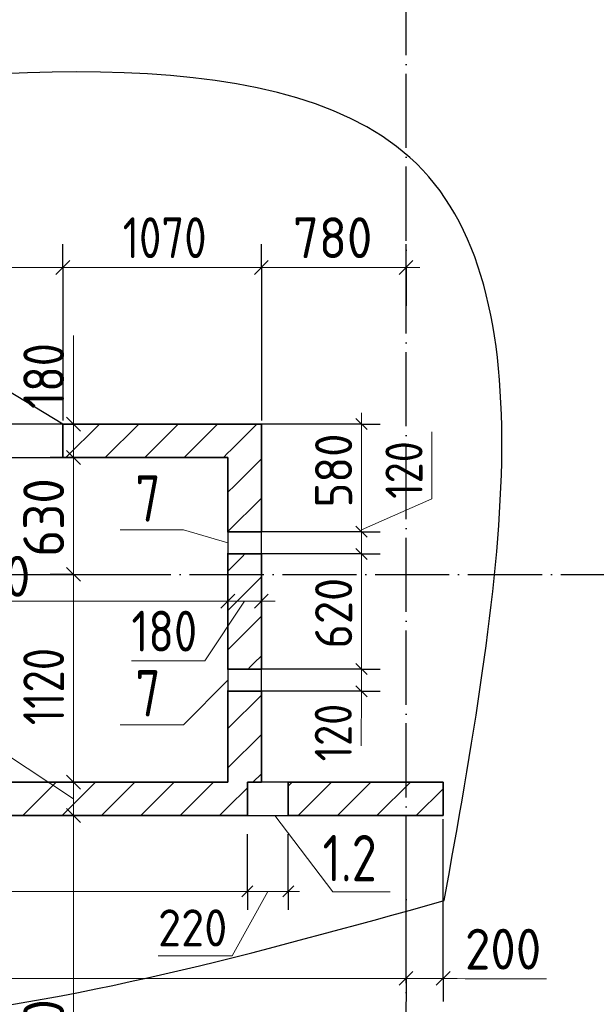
# Model space of a CAD drawing. Header units: millimetres. Extents: x -49773 to 2322955, y -3321 to 58485.
# Tile 192 of 256: x 810112 to 813221, y 42717 to 48023. Entities that reach past the tile are written whole.
import ezdxf

# ---------------------------------------------------------------- set-up
doc = ezdxf.new("R2010")
doc.units = ezdxf.units.MM
for name, pattern in [('______11', [500, 400, -50, 0, -50]), ('______2', [270, 200, -70]), ('______5', [1100, 800, -100, 100, -100])]:
    doc.linetypes.add(name, pattern=pattern)
for name, color, linetype, lineweight in [('Standard', 7, 'Continuous', 25), ('Макрос окна_ общее', 7, 'Continuous', 13), ('Ограждение_ 2D надпись', 7, 'Continuous', 13), ('Размерная линия_ общее', 7, 'Continuous', 13), ('Размерная линия_ общее_1', 7, 'Continuous', 13), ('Стена_ общее', 7, 'Continuous', 35), ('тонкая', 7, 'Continuous', 25)]:
    doc.layers.add(name, color=color, linetype=linetype, lineweight=lineweight)
doc.layers.add('Осевая линия_ общее', color=7, linetype='______5', lineweight=13, true_color=0xa0a0a0)
doc.styles.add('ISOCPEUR', font='txt')

msp = doc.modelspace()

# ---------------------------------------------------------------- linework, layer by layer
at = {"layer": 'Макрос окна_ общее', "color": 7, "linetype": 'Continuous', "lineweight": -3, "transparency": 33554687}
for p, q in [((811234.9, 45263.6), (811234.9, 45143.6)), ((811415, 45143.6), (811415, 45263.6)), ((811234.9, 44523.6), (811234.9, 44403.6)), ((811415, 44403.6), (811415, 44523.6)), ((811559.9, 43913.6), (811415, 43913.6)), ((811339.9, 43733.6), (811559.9, 43733.6))]:
    msp.add_line(p, q, dxfattribs=at)
at = {"layer": 'Ограждение_ 2D надпись', "color": 7, "linetype": 'Continuous', "lineweight": 13, "transparency": 33554687}
for points in [[(811234.9, 45203.6), (810994.5, 45273.2), (810654.5, 45273.2)], [(811234.9, 44463.6), (810994.5, 44223.2), (810654.5, 44223.2)]]:
    msp.add_lwpolyline(points, dxfattribs=at)
at = {"layer": 'Осевая линия_ общее', "color": 253, "linetype": '______11', "lineweight": -3, "true_color": 0xa0a0a0, "transparency": 33554687}
for p, q in [((812194.9, 6823.6), (812194.9, 56903.6)), ((795524.9, 45033.6), (816864.9, 45033.6))]:
    msp.add_line(p, q, dxfattribs=at)
at = {"layer": 'Осевая линия_ общее', "color": 7, "linetype": 'Continuous', "lineweight": 13, "transparency": 33554687}
msp.add_lwpolyline([(811487.4, 43733.6), (811800.1, 43323.1), (812110.1, 43323.1)], dxfattribs=at)
at = {"layer": 'Размерная линия_ общее', "color": 253, "linetype": 'Continuous', "lineweight": -3, "true_color": 0xa0a0a0, "transparency": 33554687}
for p, q in [((810344.9, 46687.6), (810344.9, 46812.6)), ((811415, 46687.6), (811415, 46812.6)), ((812194.9, 46687.6), (812194.9, 46812.6)), ((810344.9, 46687.6), (810344.9, 46562.6)), ((810344.9, 46687.6), (810344.9, 45863.6)), ((811415, 46687.6), (811415, 46562.6)), ((811415, 46687.6), (811415, 45863.6)), ((812194.9, 46687.6), (812194.9, 46562.6)), ((812194.9, 46687.6), (812194.9, 46481)), ((810401.8, 45843.6), (810276.8, 45843.6)), ((810401.8, 45843.6), (810526.8, 45843.6)), ((810401.8, 45843.6), (810401.8, 45843.6)), ((810401.8, 45663.6), (810276.8, 45663.6)), ((810401.8, 45663.6), (810526.8, 45663.6)), ((810401.8, 45663.6), (810706.7, 45663.6)), ((810401.8, 45033.6), (810276.8, 45033.6)), ((810401.8, 45033.6), (810526.8, 45033.6)), ((810401.8, 45033.6), (810401.8, 45033.6)), ((811234.9, 44889.5), (811234.9, 45014.5)), ((811234.9, 44889.5), (811234.9, 45013.6)), ((811415, 44889.5), (811415, 45014.5)), ((811415, 44889.5), (811415, 45013.6)), ((811234.9, 44889.5), (811234.9, 44764.5)), ((811415, 44889.5), (811415, 44764.5)), ((810401.8, 43913.6), (810276.8, 43913.6)), ((810401.8, 43913.6), (810526.8, 43913.6)), ((810401.8, 43733.6), (810276.8, 43733.6)), ((810401.8, 43733.6), (810526.8, 43733.6)), ((812194.9, 42856.6), (812194.9, 42981.6)), ((812394.9, 42856.6), (812394.9, 42981.6)), ((812194.9, 42856.6), (812194.9, 42731.6)), ((812394.9, 42856.6), (812394.9, 42731.6))]:
    msp.add_line(p, q, dxfattribs=at)
at = {"layer": 'Размерная линия_ общее', "color": 7, "linetype": 'Continuous', "lineweight": 25, "transparency": 33554687}
for p, q in [((810307.4, 46650.1), (810382.4, 46725.1)), ((811377.4, 46650.1), (811452.5, 46725.1)), ((812157.4, 46650.1), (812232.4, 46725.1)), ((810364.3, 45881.1), (810439.3, 45806.1)), ((810364.3, 45701.1), (810439.3, 45626.1)), ((810364.3, 45071.1), (810439.3, 44996.1)), ((811197.4, 44852), (811272.5, 44927)), ((811377.4, 44852), (811452.5, 44927)), ((810364.3, 43951.1), (810439.3, 43876.1)), ((810364.3, 43771.1), (810439.3, 43696.1)), ((812157.4, 42819.1), (812232.4, 42894.1)), ((812357.4, 42819.1), (812432.4, 42894.1))]:
    msp.add_line(p, q, dxfattribs=at)
at = {"layer": 'Размерная линия_ общее', "color": 7, "linetype": 'Continuous', "lineweight": 13, "transparency": 33554687}
for p, q in [((808849.9, 46687.6), (810249.9, 46687.6)), ((810249.9, 46687.6), (811415, 46687.6)), ((811415, 46687.6), (812194.9, 46687.6)), ((812194.9, 46687.6), (812269.9, 46687.6)), ((810402.1, 45925.5), (810402.1, 46321.5)), ((810401.8, 45753.6), (810402.1, 45925.5)), ((810401.8, 45843.6), (810401.8, 45918.6)), ((810401.8, 45843.6), (810401.8, 45663.6)), ((810401.8, 45033.6), (810401.8, 43913.6)), ((808574.9, 44889.5), (811234.9, 44889.5)), ((811324.9, 44889.5), (811110.7, 44567.9)), ((811234.9, 44889.5), (811415, 44889.5)), ((811415, 44889.5), (811490, 44889.5)), ((811110.7, 44567.9), (810714.7, 44567.9)), ((810401.8, 43823.6), (810029.7, 44071)), ((810401.8, 43913.6), (810401.8, 43733.6)), ((810401.8, 43733.6), (810401.8, 41203.6)), ((807294.9, 42856.6), (812194.9, 42856.6)), ((812194.9, 42856.6), (812394.9, 42856.6)), ((812294.9, 42856.6), (812512.7, 42854.1)), ((812394.9, 42856.6), (812469.9, 42856.6)), ((812512.7, 42854.1), (812952.7, 42854.1))]:
    msp.add_line(p, q, dxfattribs=at)
msp.add_lwpolyline([(810401.8, 45663.6), (810401.8, 45255.4), (810401.8, 45255.4), (810401.8, 45033.6)], dxfattribs=at)
at = {"layer": 'Размерная линия_ общее', "color": 253, "linetype": 'Continuous', "lineweight": -3, "true_color": 0xa0a0a0, "transparency": 33554687}
for points in [[(810401.8, 43913.6), (810521.8, 43913.6), (810521.8, 43913.6), (811174.9, 43913.6)], [(810401.8, 43733.6), (810534.3, 43733.6), (810534.3, 43733.6), (811174.9, 43733.6)], [(812194.9, 42856.6), (812194.9, 42871.3), (812194.9, 42871.3), (812194.9, 43713.6)], [(812394.9, 42856.6), (812394.9, 42871.1), (812394.9, 42871.1), (812394.9, 43713.6)]]:
    msp.add_lwpolyline(points, dxfattribs=at)
at = {"layer": 'Размерная линия_ общее_1', "color": 7, "linetype": 'Continuous', "lineweight": 13, "transparency": 33554687}
for p, q in [((811954.6, 45843.6), (811954.6, 45903.6)), ((811954.6, 45843.6), (811954.6, 45363.6)), ((812333.8, 45440.9), (812333.8, 45800.9)), ((811954.6, 45273.6), (812333.8, 45440.9)), ((811954.6, 45183.6), (811954.6, 44393.6)), ((811954.6, 44403.6), (811952.6, 44108.9)), ((811954.6, 44403.6), (811954.6, 44343.6)), ((808204.9, 43325.1), (811339.9, 43325.1)), ((811449.9, 43325.1), (811258.1, 42978.5)), ((811339.9, 43325.1), (811559.9, 43325.1)), ((811559.9, 43325.1), (811619.9, 43325.1)), ((811258.1, 42978.5), (810858.1, 42978.5))]:
    msp.add_line(p, q, dxfattribs=at)
at = {"layer": 'Размерная линия_ общее_1', "color": 253, "linetype": 'Continuous', "lineweight": -3, "true_color": 0xa0a0a0, "transparency": 33554687}
for p, q in [((811954.6, 45843.6), (811854.6, 45843.6)), ((811954.6, 45843.6), (812054.6, 45843.6)), ((811954.6, 45263.6), (811854.6, 45263.6)), ((811954.6, 45263.6), (812054.6, 45263.6)), ((811954.6, 45143.6), (811854.6, 45143.6)), ((811954.6, 45143.6), (812054.6, 45143.6)), ((811954.6, 44523.6), (811854.6, 44523.6)), ((811954.6, 44523.6), (812054.6, 44523.6)), ((811954.6, 44403.6), (812054.6, 44403.6)), ((811339.9, 43325.1), (811339.9, 43633.6)), ((811559.9, 43325.1), (811559.9, 43633.6)), ((811339.9, 43325.1), (811339.9, 43425.1)), ((811559.9, 43325.1), (811559.9, 43425.1)), ((811339.9, 43325.1), (811339.9, 43225.1)), ((811559.9, 43325.1), (811559.9, 43225.1))]:
    msp.add_line(p, q, dxfattribs=at)
at = {"layer": 'Размерная линия_ общее_1', "color": 7, "linetype": 'Continuous', "lineweight": 25, "transparency": 33554687}
for p, q in [((811924.6, 45873.6), (811984.6, 45813.6)), ((811924.6, 45293.6), (811984.6, 45233.6)), ((811924.6, 45173.6), (811984.6, 45113.6)), ((811924.6, 44553.6), (811984.6, 44493.6)), ((811924.6, 44433.6), (811984.6, 44373.6)), ((811310, 43295.1), (811369.9, 43355.1)), ((811529.9, 43295.1), (811590, 43355.1))]:
    msp.add_line(p, q, dxfattribs=at)
at = {"layer": 'Размерная линия_ общее_1', "color": 253, "linetype": 'Continuous', "lineweight": -3, "true_color": 0xa0a0a0, "transparency": 33554687}
for points in [[(811954.6, 45843.6), (811934.6, 45843.6), (811934.6, 45843.6), (811674.6, 45843.6), (811674.6, 45843.6), (811230.7, 45843.6)], [(811954.6, 45263.6), (811934.6, 45263.6), (811934.6, 45263.6), (811934.6, 45263.6), (811934.6, 45263.6), (811934.6, 45263.6), (811934.6, 45263.6), (811934.6, 45263.6), (811934.6, 45263.6), (811934.6, 45263.6), (811934.6, 45263.6), (811674.6, 45263.6), (811674.6, 45263.6), (811230.7, 45263.6)], [(811954.6, 45143.6), (811934.6, 45143.6), (811934.6, 45143.6), (811934.4, 45143.6), (811934.4, 45143.6), (811230.7, 45143.6)], [(811954.6, 44523.6), (811933.4, 44523.6), (811933.4, 44523.6), (811230.7, 44523.6)], [(811954.6, 44403.6), (811933.2, 44403.6), (811933.2, 44403.6), (811230.7, 44403.6)]]:
    msp.add_lwpolyline(points, dxfattribs=at)
at = {"layer": 'Размерная линия_ общее_1', "color": 7, "linetype": 'Continuous', "lineweight": 13, "transparency": 33554687}
msp.add_lwpolyline([(811954.6, 45363.6), (811954.6, 45298.6), (811954.6, 45298.6), (811954.6, 45183.6)], dxfattribs=at)
at = {"layer": 'Стена_ общее', "color": 7, "linetype": 'Continuous', "lineweight": 25, "transparency": 33554687}
msp.add_line((810344.9, 45843.6), (809182.5, 46543.6), dxfattribs=at)
at = {"layer": 'Стена_ общее', "color": 7, "lineweight": -3, "transparency": 33554687}
for p, q in [((810344.9, 45843.6), (808994.9, 45843.6)), ((808994.9, 45663.6), (810344.9, 45663.6))]:
    msp.add_line(p, q, dxfattribs=at)
at = {"layer": 'Стена_ общее', "color": 7, "linetype": 'Continuous', "lineweight": 35, "transparency": 33554687}
for p, q in [((810344.9, 45663.6), (810344.9, 45843.6)), ((811234.9, 45843.6), (810344.9, 45843.6)), ((811415, 45843.6), (811234.9, 45843.6)), ((811415, 45263.6), (811415, 45843.6)), ((810344.9, 45663.6), (811234.9, 45663.6)), ((811234.9, 45663.6), (811234.9, 45263.6)), ((811415, 45263.6), (811234.9, 45263.6)), ((811234.9, 45143.6), (811234.9, 44523.6)), ((811234.9, 45143.6), (811415, 45143.6)), ((811415, 44523.6), (811415, 45143.6)), ((811415, 44523.6), (811234.9, 44523.6)), ((811234.9, 44403.6), (811234.9, 43913.6)), ((811234.9, 44403.6), (811415, 44403.6)), ((811415, 43913.6), (811415, 44403.6)), ((811234.9, 43913.6), (808574.9, 43913.6)), ((811415, 43913.6), (811339.9, 43913.6)), ((811339.9, 43913.6), (811339.9, 43733.6)), ((811559.9, 43733.6), (811559.9, 43913.6)), ((812394.9, 43913.6), (811559.9, 43913.6)), ((812394.9, 43733.6), (812394.9, 43913.6)), ((808394.9, 43733.6), (811234.9, 43733.6)), ((811234.9, 43733.6), (811339.9, 43733.6)), ((811559.9, 43733.6), (812394.9, 43733.6))]:
    msp.add_line(p, q, dxfattribs=at)
at = {"layer": 'Стена_ общее', "color": 253, "linetype": '______11', "lineweight": 18, "true_color": 0xababab, "transparency": 33554687}
for p, q in [((810361.9, 45663.6), (810541.9, 45843.6)), ((810786.2, 45663.6), (810966.2, 45843.6)), ((811210.4, 45663.6), (811234.9, 45688.1)), ((811234.9, 45263.9), (811415, 45443.9)), ((811234.9, 43991.1), (811415, 44171.1)), ((810128.9, 43733.6), (810308.9, 43913.6)), ((810553.2, 43733.6), (810733.2, 43913.6)), ((810977.5, 43733.6), (811157.5, 43913.6)), ((811559.9, 43891.8), (811581.7, 43913.6)), ((811826, 43733.6), (812006, 43913.6)), ((812250.3, 43733.6), (812394.9, 43878.3))]:
    msp.add_line(p, q, dxfattribs=at)
at = {"layer": 'Стена_ общее', "color": 253, "linetype": '______5', "lineweight": 18, "true_color": 0xababab, "transparency": 33554687}
for p, q in [((810574, 45663.6), (810754, 45843.6)), ((810998.3, 45663.6), (811178.3, 45843.6)), ((811234.9, 44203.2), (811415, 44383.2)), ((811369.6, 43913.6), (811415, 43958.9)), ((810341.1, 43733.6), (810521.1, 43913.6)), ((810765.3, 43733.6), (810945.3, 43913.6)), ((811234.9, 43778.9), (811339.9, 43883.9)), ((811613.9, 43733.6), (811793.9, 43913.6)), ((812038.1, 43733.6), (812218.1, 43913.6)), ((811189.6, 43733.6), (811234.9, 43778.9))]:
    msp.add_line(p, q, dxfattribs=at)
at = {"layer": 'Стена_ общее', "color": 253, "linetype": '______2', "lineweight": 18, "true_color": 0xababab, "transparency": 33554687}
for p, q in [((811415, 45263.6), (811234.9, 45263.6)), ((811234.9, 45143.6), (811415, 45143.6)), ((811415, 44523.6), (811234.9, 44523.6)), ((811234.9, 44403.6), (811415, 44403.6))]:
    msp.add_line(p, q, dxfattribs=at)
at = {"layer": 'Стена_ общее', "color": 253, "linetype": '______11', "lineweight": 18, "true_color": 0xababab, "transparency": 33554687}
for points in [[(811234.9, 45688.1), (811250.4, 45703.6), (811250.4, 45703.6), (811390.4, 45843.6)], [(811234.9, 44839.6), (811288.8, 44893.4), (811288.8, 44893.4), (811334.8, 44939.5), (811334.8, 44939.5), (811415, 45019.6)], [(811343.2, 44523.6), (811355.2, 44535.6), (811355.2, 44535.6), (811377, 44557.4), (811377, 44557.4), (811415, 44595.3)]]:
    msp.add_lwpolyline(points, dxfattribs=at)
at = {"layer": 'Стена_ общее', "color": 253, "linetype": '______5', "lineweight": 18, "true_color": 0xababab, "transparency": 33554687}
for points in [[(811234.9, 45476), (811271.5, 45512.6), (811271.5, 45512.6), (811415, 45656)], [(811234.9, 45051.7), (811255.6, 45072.4), (811255.6, 45072.4), (811313.7, 45130.5), (811313.7, 45130.5), (811326.8, 45143.6)], [(811234.9, 44627.5), (811322, 44714.5), (811322, 44714.5), (811355.9, 44748.4), (811355.9, 44748.4), (811415, 44807.5)]]:
    msp.add_lwpolyline(points, dxfattribs=at)
at = {"layer": 'тонкая'}
msp.add_spline([(812401, 43275.4), (806666.8, 43188.4), (805418.8, 44711.9), (806855.4, 47174), (808420.2, 47576.3), (812215.2, 47280.5), (812401, 43275.4)], degree=3, dxfattribs=at)

# ---------------------------------------------------------------- texts
at = {"layer": 'Standard', "color": 7, "linetype": 'Continuous', "lineweight": 25, "transparency": 33554687, "char_height": 250, "attachment_point": 7, "style": 'ISOCPEUR'}
for s, insert, width in [('\\W0.78;7', (810735.6, 45317.8), 271.994), ('\\W0.78;7', (810735.6, 44267.8), 271.994), ('\\W0.79;1.2', (811744.9, 43379.5), 473.391)]:
    msp.add_mtext(s, dxfattribs=dict(at, insert=insert, width=width))
at = {"layer": 'Размерная линия_ общее', "color": 7, "linetype": 'Continuous', "lineweight": 25, "transparency": 33554687, "char_height": 220, "attachment_point": 7, "style": 'ISOCPEUR'}
for s, insert, width in [('{\\W0.8000;1070}', (810667.4, 46737.6), 615.719), ('\\W0.91;780', (811584.9, 46737.6), 561.988), ('\\W0.93;2660', (809594, 44913.2), 718.101), ('\\W0.83;180', (810714.7, 44617.8), 508.571), ('\\W0.91;200', (812512.7, 42904.1), 561.981)]:
    msp.add_mtext(s, dxfattribs=dict(at, insert=insert, width=width))
at = {"layer": 'Размерная линия_ общее', "color": 7, "linetype": 'Continuous', "lineweight": 25, "transparency": 33554687, "char_height": 220, "attachment_point": 7, "rotation": 90, "style": 'ISOCPEUR'}
for s, insert, width in [('\\W0.83;180', (810352.1, 45925.5), 508.571), ('\\W0.91;630', (810351.8, 45128.6), 561.996), ('\\W0.80;1120', (810351.8, 44220.6), 615.711), ('\\W0.93;2530', (810351.8, 42171.6), 718.094)]:
    msp.add_mtext(s, dxfattribs=dict(at, insert=insert, width=width))
at = {"layer": 'Размерная линия_ общее_1', "color": 7, "linetype": 'Continuous', "lineweight": 18, "transparency": 33554687, "char_height": 200, "attachment_point": 7, "rotation": 90, "style": 'ISOCPEUR'}
for s, insert, width in [('{\\W0.9200;580}', (811904.6, 45393.6), 531.308), ('{\\W0.8300;120}', (812283.8, 45440.9), 462.332), ('{\\W0.9100;620}', (811904.6, 44634.1), 510.89), ('{\\W0.8300;120}', (811902.6, 44026), 462.332)]:
    msp.add_mtext(s, dxfattribs=dict(at, insert=insert, width=width))
at = {"layer": 'Размерная линия_ общее_1', "color": 7, "linetype": 'Continuous', "lineweight": 18, "transparency": 33554687, "insert": (810858.1, 43028.5), "char_height": 200, "width": 510.897, "attachment_point": 7, "style": 'ISOCPEUR'}
msp.add_mtext('\\W0.91;220', dxfattribs=at)

doc.saveas('drawing.dxf')
